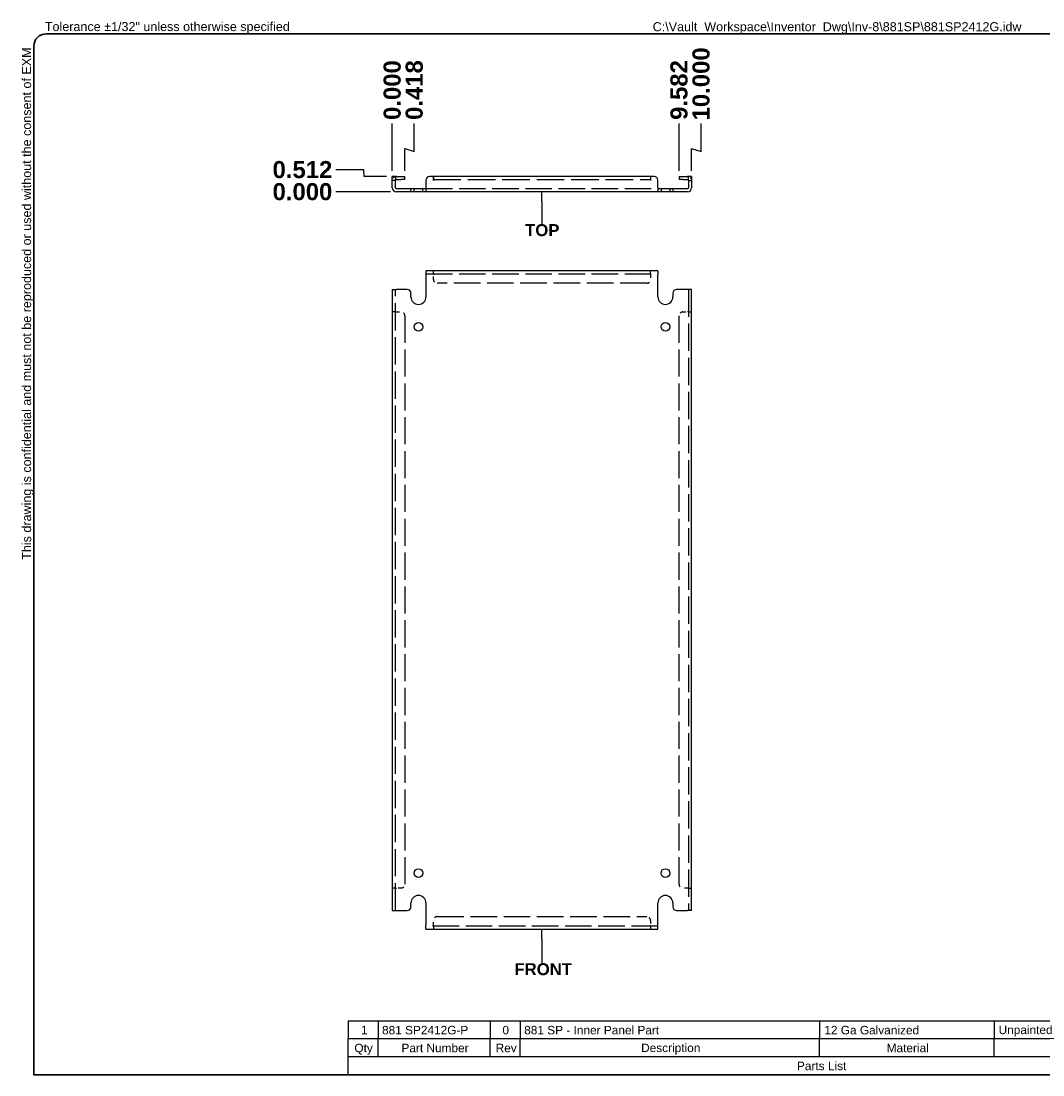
# Model space of a CAD drawing. Header units: inches. Extents: x 1.5 to 56.1, y 1.2 to 36.5.
# Tile 1 of 2: x 1.5 to 35.6, y 1.2 to 36.4. Entities that reach past the tile are written whole.
import ezdxf

# ---------------------------------------------------------------- set-up
doc = ezdxf.new("R2010")
doc.units = ezdxf.units.IN
doc.header["$LTSCALE"] = 4.761905
doc.header["$MEASUREMENT"] = 0
doc.linetypes.add('DASHED_SPACE', pattern=[0.2067, 0.1654, -0.0413])
doc.layers.get('0').update_dxf_attribs({"lineweight": 25})
for name, color, linetype, lineweight in [('Dimensions(ANSI)', 7, 'Continuous', 25), ('Hidden Edges(ANSI)', 7, 'DASHED_SPACE', 25), ('Sketch Geometry(ANSI)', 7, 'Continuous', 25), ('Symbols(ANSI)', 7, 'Continuous', 25), ('Visible Edges(ANSI)', 7, 'Continuous', 25)]:
    doc.layers.add(name, color=color, linetype=linetype, lineweight=lineweight)
doc.styles.add('Current-ANSI', font='arial.ttf')
doc.styles.add('Dimension-ANSI', font='arialbd.ttf')
doc.styles.add('Part List-ANSI', font='arial.ttf')
doc.dimstyles.new('INCH-ANSI', dxfattribs={"dimscale": 4.761905, "dimtxt": 0.12, "dimasz": 0.098425, "dimexe": 0.04, "dimexo": 0.04, "dimgap": 0.031496, "dimtad": 0, "dimtih": 1, "dimtoh": 1, "dimdec": 3, "dimrnd": 1e-08, "dimzin": 0, "dimdsep": 46, "dimtxsty": 'Dimension-ANSI', "dimcen": 0.09, "dimdle": 0.312, "dimclrd": 179, "dimclre": 179, "dimclrt": 7, "dimadec": 1, "dimazin": 0, "dimtfac": 1, "dimtdec": 3, "dimtofl": 0, "dimtmove": 0, "dimatfit": 3, "dimfxl": 1, "dimtolj": 1, "dimtzin": 4, "dimlwd": 25, "dimlwe": 25, "dimarcsym": 0})
doc.dimstyles.new('INCH-ANSI-VERTICAL', dxfattribs={"dimscale": 4.761905, "dimtxt": 0.12, "dimasz": 0.098425, "dimexe": 0.04, "dimexo": 0.04, "dimgap": 0.031496, "dimtad": 0, "dimtih": 1, "dimtoh": 1, "dimdec": 3, "dimrnd": 1e-08, "dimzin": 0, "dimdsep": 46, "dimtxsty": 'Dimension-ANSI', "dimcen": 0.09, "dimdle": 0.312, "dimclrd": 179, "dimclre": 179, "dimclrt": 7, "dimadec": 1, "dimazin": 0, "dimtfac": 1, "dimtdec": 3, "dimtofl": 0, "dimtmove": 0, "dimatfit": 3, "dimfxl": 1, "dimtolj": 1, "dimtzin": 4, "dimlwd": 25, "dimlwe": 25, "dimarcsym": 0})

# ---------------------------------------------------------------- blocks, each defined once
blk = doc.blocks.new('Parts List')
at = {"layer": 'Symbols(ANSI)'}
for p, q in [((13.023, 0.795), (3.548, 0.795)), ((3.548, 0.795), (3.548, 0.615)), ((3.848, 0.795), (3.848, 0.615)), ((4.973, 0.795), (4.973, 0.615)), ((5.273, 0.795), (5.273, 0.615)), ((8.273, 0.795), (8.273, 0.615)), ((10.023, 0.795), (10.023, 0.615)), ((11.523, 0.795), (11.523, 0.615)), ((13.023, 0.795), (13.023, 0.615)), ((13.023, 0.615), (3.548, 0.615)), ((3.548, 0.435), (3.548, 0.615)), ((3.848, 0.435), (3.848, 0.615)), ((4.973, 0.435), (4.973, 0.615)), ((5.273, 0.435), (5.273, 0.615)), ((8.273, 0.435), (8.273, 0.615)), ((10.023, 0.435), (10.023, 0.615)), ((11.523, 0.435), (11.523, 0.615)), ((13.023, 0.435), (13.023, 0.615)), ((3.548, 0.255), (3.548, 0.435)), ((13.023, 0.435), (3.548, 0.435)), ((13.023, 0.255), (13.023, 0.435)), ((13.023, 0.255), (3.548, 0.255))]:
    blk.add_line(p, q, dxfattribs=at)
at = {"layer": 'Symbols(ANSI)', "char_height": 0.085, "attachment_point": 7, "line_spacing_factor": 0.25, "style": 'Part List-ANSI'}
for s, insert in [('1', (3.678, 0.662)), ('881 SP2412G-P', (3.888, 0.66)), ('0', (5.095, 0.66)), ('881 SP - Inner Panel Part', (5.313, 0.66)), ('12 Ga Galvanized', (8.321, 0.66)), ('Unpainted', (10.068, 0.638)), ('Galvanized', (11.565, 0.66)), ('Qty', (3.611, 0.456)), ('Part Number', (4.083, 0.481)), ('Rev', (5.027, 0.481)), ('Description', (6.485, 0.458)), ('Material', (8.946, 0.481)), ('Color', (10.637, 0.48)), ('Finish', (12.125, 0.481)), ('Parts List', (8.047, 0.301))]:
    blk.add_mtext(s, dxfattribs=dict(at, insert=insert))
blk = doc.blocks.new('Datum Identifier1')
at = {"layer": 'Symbols(ANSI)', "color": 7, "linetype": 'Continuous', "lineweight": 25}
for p, q in [((5.491, 1.617), (5.491, 1.716)), ((5.491, 1.617), (5.491, 1.561)), ((5.491, 1.561), (5.491, 1.377))]:
    blk.add_line(p, q, dxfattribs=at)
at = {"layer": 'Symbols(ANSI)', "color": 7, "insert": (5.215, 1.253), "char_height": 0.12, "attachment_point": 7, "line_spacing_factor": 0.25, "style": 'Dimension-ANSI'}
blk.add_mtext('FRONT', dxfattribs=at)
blk = doc.blocks.new('Datum Identifier2')
at = {"layer": 'Symbols(ANSI)', "color": 7, "linetype": 'Continuous', "lineweight": 25}
for p, q in [((5.491, 9.01), (5.491, 9.108)), ((5.491, 9.01), (5.491, 8.97)), ((5.491, 8.97), (5.491, 8.786))]:
    blk.add_line(p, q, dxfattribs=at)
at = {"layer": 'Symbols(ANSI)', "color": 7, "insert": (5.322, 8.662), "char_height": 0.12, "attachment_point": 7, "line_spacing_factor": 0.25, "style": 'Dimension-ANSI'}
blk.add_mtext('TOP', dxfattribs=at)
blk = doc.blocks.new('*D12')
at = {"layer": 'Defpoints', "color": 0, "linetype": 'Continuous', "transparency": 16777216}
for p in [(13.871, 33.009), (13.871, 31.236), (13.871, 31.236)]:
    blk.add_point(p, dxfattribs=at)
at = {"layer": 'Dimensions(ANSI)', "color": 179, "linetype": 'Continuous', "lineweight": 25, "transparency": 16777216}
blk.add_line((13.871, 31.427), (13.871, 33.009), dxfattribs=at)
at = {"layer": 'Dimensions(ANSI)', "color": 7, "linetype": 'Continuous', "lineweight": 25, "transparency": 16777216, "insert": (13.871, 34.122), "char_height": 0.5714, "attachment_point": 5, "rotation": 90, "style": 'Dimension-ANSI'}
blk.add_mtext('\\A1;0.000', dxfattribs=at)
blk = doc.blocks.new('*D13')
at = {"layer": 'Defpoints', "color": 0, "linetype": 'Continuous', "transparency": 16777216}
for p in [(14.608, 33.009), (13.871, 31.236), (14.289, 31.236)]:
    blk.add_point(p, dxfattribs=at)
at = {"layer": 'Dimensions(ANSI)', "color": 179, "linetype": 'Continuous', "lineweight": 25, "transparency": 16777216}
for p, q in [((14.608, 32.072), (14.608, 33.009)), ((14.289, 31.427), (14.289, 32.174)), ((14.289, 32.174), (14.608, 32.072))]:
    blk.add_line(p, q, dxfattribs=at)
at = {"layer": 'Dimensions(ANSI)', "color": 7, "linetype": 'Continuous', "lineweight": 25, "transparency": 16777216, "insert": (14.608, 34.123), "char_height": 0.5714, "attachment_point": 5, "rotation": 90, "style": 'Dimension-ANSI'}
blk.add_mtext('\\A1;0.418', dxfattribs=at)
blk = doc.blocks.new('*D14')
at = {"layer": 'Defpoints', "color": 0, "linetype": 'Continuous', "transparency": 16777216}
for p in [(23.453, 33.009), (13.871, 31.236), (23.453, 31.236)]:
    blk.add_point(p, dxfattribs=at)
at = {"layer": 'Dimensions(ANSI)', "color": 179, "linetype": 'Continuous', "lineweight": 25, "transparency": 16777216}
blk.add_line((23.453, 31.427), (23.453, 33.009), dxfattribs=at)
at = {"layer": 'Dimensions(ANSI)', "color": 7, "linetype": 'Continuous', "lineweight": 25, "transparency": 16777216, "insert": (23.453, 34.125), "char_height": 0.5714, "attachment_point": 5, "rotation": 90, "style": 'Dimension-ANSI'}
blk.add_mtext('\\A1;9.582', dxfattribs=at)
blk = doc.blocks.new('*D15')
at = {"layer": 'Defpoints', "color": 0, "linetype": 'Continuous', "transparency": 16777216}
for p in [(24.19, 33.009), (13.871, 31.236), (23.871, 31.236)]:
    blk.add_point(p, dxfattribs=at)
at = {"layer": 'Dimensions(ANSI)', "color": 179, "linetype": 'Continuous', "lineweight": 25, "transparency": 16777216}
for p, q in [((24.19, 32.072), (24.19, 33.009)), ((23.871, 31.427), (23.871, 32.174)), ((23.871, 32.174), (24.19, 32.072))]:
    blk.add_line(p, q, dxfattribs=at)
at = {"layer": 'Dimensions(ANSI)', "color": 7, "linetype": 'Continuous', "lineweight": 25, "transparency": 16777216, "insert": (24.19, 34.329), "char_height": 0.5714, "attachment_point": 5, "rotation": 90, "style": 'Dimension-ANSI'}
blk.add_mtext('\\A1;10.000', dxfattribs=at)
blk = doc.blocks.new('*D20')
at = {"layer": 'Defpoints', "color": 0, "linetype": 'Continuous', "transparency": 16777216}
for p in [(11.982, 30.724), (14.007, 30.724), (14.007, 30.724)]:
    blk.add_point(p, dxfattribs=at)
at = {"layer": 'Dimensions(ANSI)', "color": 179, "linetype": 'Continuous', "lineweight": 25, "transparency": 16777216}
blk.add_line((13.817, 30.724), (11.982, 30.724), dxfattribs=at)
at = {"layer": 'Dimensions(ANSI)', "color": 7, "linetype": 'Continuous', "lineweight": 25, "transparency": 16777216, "insert": (10.87, 30.724), "char_height": 0.5714, "attachment_point": 5, "style": 'Dimension-ANSI'}
blk.add_mtext('\\A1;0.000', dxfattribs=at)
blk = doc.blocks.new('*D21')
at = {"layer": 'Defpoints', "color": 0, "linetype": 'Continuous', "transparency": 16777216}
for p in [(11.982, 31.461), (13.871, 31.236), (14.007, 30.724)]:
    blk.add_point(p, dxfattribs=at)
at = {"layer": 'Dimensions(ANSI)', "color": 179, "linetype": 'Continuous', "lineweight": 25, "transparency": 16777216}
for p, q in [((12.919, 31.461), (11.982, 31.461)), ((12.934, 31.236), (12.919, 31.461)), ((13.681, 31.236), (12.934, 31.236))]:
    blk.add_line(p, q, dxfattribs=at)
at = {"layer": 'Dimensions(ANSI)', "color": 7, "linetype": 'Continuous', "lineweight": 25, "transparency": 16777216, "insert": (10.87, 31.461), "char_height": 0.5714, "attachment_point": 5, "style": 'Dimension-ANSI'}
blk.add_mtext('\\A1;0.512', dxfattribs=at)
blk = doc.blocks.new('Borders EXM - B (Inch)')
at = {"layer": 'Sketch Geometry(ANSI)', "linetype": 'Continuous', "lineweight": 35}
for p, q in [((16.398, 10.692), (0.523, 10.692)), ((0.398, 10.567), (0.398, 0.255)), ((0.398, 0.255), (16.398, 0.255))]:
    blk.add_line(p, q, dxfattribs=at)
blk.add_arc((0.523, 10.567), 0.125, 90, 180, dxfattribs=at)
at = {"layer": 'Symbols(ANSI)', "color": 7, "insert": (0.509, 10.692), "char_height": 0.09, "attachment_point": 7, "style": 'Current-ANSI'}
blk.add_mtext('Tolerance ±1/32" unless otherwise specified', dxfattribs=at)
at = {"layer": 'Symbols(ANSI)', "color": 7, "insert": (0.398, 5.419), "char_height": 0.09, "attachment_point": 7, "rotation": 90, "style": 'Current-ANSI'}
blk.add_mtext('This drawing is confidential and must not be reproduced or used without the consent of EXM', dxfattribs=at)
at = {"layer": 'Symbols(ANSI)', "color": 7, "style": 'Current-ANSI'}
blk.add_attdef('FILENAME_AND_PATH_001', (6.601, 10.718), '', height=0.09, dxfattribs=at)

msp = doc.modelspace()

# ---------------------------------------------------------------- linework, layer by layer
at = {"layer": 'Hidden Edges(ANSI)', "ltscale": 0.059898}
for p, q in [((13.9764, 31.1001), (13.8714, 31.1001)), ((23.7664, 31.1001), (23.8714, 31.1001)), ((14.6014, 30.7243), (14.6014, 30.8293)), ((14.8914, 30.7243), (14.8914, 30.8293)), ((22.8514, 30.8293), (22.8514, 30.7243)), ((23.1414, 30.8293), (23.1414, 30.7243)), ((15.2462, 27.9783), (15.2462, 28.0833)), ((15.2464, 27.9783), (15.2464, 28.0833)), ((22.4964, 27.9783), (22.4964, 28.0833)), ((22.4966, 27.9783), (22.4966, 28.0833)), ((13.9764, 26.7085), (13.8714, 26.7085)), ((13.9764, 26.7083), (13.8714, 26.7083)), ((23.7664, 26.7085), (23.8714, 26.7085)), ((23.7664, 26.7083), (23.8714, 26.7083)), ((13.9764, 7.4583), (13.8714, 7.4583)), ((13.9764, 7.4581), (13.8714, 7.4581)), ((23.7664, 7.4583), (23.8714, 7.4583)), ((23.7664, 7.4581), (23.8714, 7.4581)), ((15.2462, 6.1883), (15.2462, 6.0833)), ((15.2464, 6.1883), (15.2464, 6.0833)), ((22.4964, 6.1883), (22.4964, 6.0833)), ((22.4966, 6.1883), (22.4966, 6.0833))]:
    msp.add_line(p, q, dxfattribs=at)
at = {"layer": 'Hidden Edges(ANSI)', "ltscale": 1.169166}
msp.add_line((15.2464, 31.1313), (22.4964, 31.1313), dxfattribs=at)
at = {"layer": 'Hidden Edges(ANSI)', "ltscale": 1.124819}
for p, q in [((14.9964, 30.8293), (22.7464, 30.8293)), ((14.9964, 27.9783), (22.7464, 27.9783)), ((22.7464, 6.1883), (14.9964, 6.1883))]:
    msp.add_line(p, q, dxfattribs=at)
at = {"layer": 'Hidden Edges(ANSI)', "ltscale": 0.027725}
for p, q in [((15.2464, 27.9783), (15.2464, 27.9473)), ((22.4964, 27.9783), (22.4964, 27.9473)), ((13.9764, 26.7083), (14.0074, 26.7083)), ((23.7664, 26.7083), (23.7354, 26.7083)), ((13.9764, 7.4583), (14.0074, 7.4583)), ((23.7664, 7.4583), (23.7354, 7.4583)), ((15.2464, 6.1883), (15.2464, 6.2193)), ((22.4964, 6.1883), (22.4964, 6.2193))]:
    msp.add_line(p, q, dxfattribs=at)
at = {"layer": 'Hidden Edges(ANSI)', "ltscale": 0.089611}
for p, q in [((15.2464, 27.7903), (15.2464, 27.9473)), ((22.4964, 27.9473), (22.4964, 27.7903)), ((14.0074, 26.7083), (14.1644, 26.7083)), ((23.5784, 26.7083), (23.7354, 26.7083)), ((14.1644, 7.4583), (14.0074, 7.4583)), ((23.7354, 7.4583), (23.5784, 7.4583)), ((15.2464, 6.2193), (15.2464, 6.3763)), ((22.4964, 6.3763), (22.4964, 6.2193))]:
    msp.add_line(p, q, dxfattribs=at)
at = {"layer": 'Hidden Edges(ANSI)', "ltscale": 1.12885}
for p, q in [((22.3714, 27.6653), (15.3714, 27.6653)), ((15.3714, 6.5013), (22.3714, 6.5013))]:
    msp.add_line(p, q, dxfattribs=at)
at = {"layer": 'Hidden Edges(ANSI)', "ltscale": 1.158312}
for p, q in [((13.9764, 6.7083), (13.9764, 27.4583)), ((23.7664, 27.4583), (23.7664, 6.7083))]:
    msp.add_line(p, q, dxfattribs=at)
at = {"layer": 'Hidden Edges(ANSI)', "ltscale": 1.149008}
for p, q in [((14.2894, 26.5833), (14.2894, 7.5833)), ((23.4534, 7.5833), (23.4534, 26.5833))]:
    msp.add_line(p, q, dxfattribs=at)
at = {"layer": 'Hidden Edges(ANSI)', "ltscale": 0.104098}
for centre, start, end in [((14.0074, 31.1003), 103.17589, 180), ((23.7354, 31.1003), 0, 76.82411)]:
    msp.add_arc(centre, 0.136, start, end, dxfattribs=at)
at = {"layer": 'Hidden Edges(ANSI)', "ltscale": 0.112096}
for centre, start, end in [((15.3714, 27.7903), 180, 270), ((22.3714, 27.7903), 270, 0), ((14.1644, 26.5833), 0, 90), ((23.5784, 26.5833), 90, 180), ((14.1644, 7.5833), 270, 0), ((23.5784, 7.5833), 180, 270), ((15.3714, 6.3763), 90, 180), ((22.3714, 6.3763), 0, 90)]:
    msp.add_arc(centre, 0.125, start, end, dxfattribs=at)
at = {"layer": 'Visible Edges(ANSI)'}
for p, q in [((13.8714, 31.1113), (13.8714, 31.2363)), ((13.9764, 31.2363), (13.8714, 31.2363)), ((13.8714, 30.8603), (13.8714, 31.1113)), ((13.9764, 31.2363), (13.9764, 31.1113)), ((13.9764, 30.8603), (13.9764, 31.1113)), ((14.0074, 31.2363), (14.1644, 31.2363)), ((14.0074, 31.1313), (14.1644, 31.1313)), ((14.1644, 31.2363), (14.2894, 31.2363)), ((14.2894, 31.1313), (14.1644, 31.1313)), ((14.2894, 31.1313), (14.2894, 31.2363)), ((14.9964, 31.1113), (14.9964, 30.8603)), ((15.2462, 31.2363), (15.1214, 31.2363)), ((15.2462, 31.1001), (15.2462, 31.2363)), ((15.2464, 31.1001), (15.2462, 31.1001)), ((22.4964, 31.2363), (15.2464, 31.2363)), ((15.2464, 31.2363), (15.2464, 31.1003)), ((15.2464, 31.1003), (15.2464, 31.1001)), ((22.4964, 31.2363), (22.4964, 31.1003)), ((22.4964, 31.1001), (22.4964, 31.1003)), ((22.4966, 31.1001), (22.4964, 31.1001)), ((22.6214, 31.2363), (22.4966, 31.2363)), ((22.4966, 31.2363), (22.4966, 31.1001)), ((22.7464, 30.8603), (22.7464, 31.1113)), ((23.4534, 31.2363), (23.5784, 31.2363)), ((23.4534, 31.2363), (23.4534, 31.1313)), ((23.5784, 31.1313), (23.4534, 31.1313)), ((23.5784, 31.2363), (23.7354, 31.2363)), ((23.5784, 31.1313), (23.7354, 31.1313)), ((23.7664, 31.1113), (23.7664, 31.2363)), ((23.8714, 31.2363), (23.7664, 31.2363)), ((23.7664, 31.1113), (23.7664, 30.8603)), ((23.8714, 31.2363), (23.8714, 31.1113)), ((23.8714, 31.1113), (23.8714, 30.8603)), ((14.0074, 30.8293), (14.3714, 30.8293)), ((14.3714, 30.7243), (14.0074, 30.7243)), ((14.3714, 30.8293), (14.4964, 30.8293)), ((14.4964, 30.7243), (14.3714, 30.7243)), ((14.4964, 30.7243), (14.4964, 30.8293)), ((14.4964, 30.8293), (14.9964, 30.8293)), ((14.9964, 30.7243), (14.4964, 30.7243)), ((14.9964, 30.8603), (14.9964, 30.7243)), ((22.7464, 30.7243), (14.9964, 30.7243)), ((22.7464, 30.8603), (22.7464, 30.7243)), ((22.7464, 30.8293), (23.2464, 30.8293)), ((23.2464, 30.7243), (22.7464, 30.7243)), ((23.2464, 30.8293), (23.3714, 30.8293)), ((23.2464, 30.8293), (23.2464, 30.7243)), ((23.3714, 30.7243), (23.2464, 30.7243)), ((23.3714, 30.8293), (23.7354, 30.8293)), ((23.7354, 30.7243), (23.3714, 30.7243)), ((22.7464, 28.0833), (14.9964, 28.0833)), ((14.9964, 28.0833), (14.9964, 27.9473)), ((14.9964, 27.9473), (14.9964, 27.2083)), ((22.7464, 28.0833), (22.7464, 27.9473)), ((22.7464, 27.2083), (22.7464, 27.9473)), ((13.8714, 27.4583), (14.0074, 27.4583)), ((13.8714, 27.4583), (13.8714, 6.7083)), ((14.3714, 27.4583), (14.0074, 27.4583)), ((14.4964, 27.2083), (14.4964, 27.3333)), ((23.2464, 27.3333), (23.2464, 27.2083)), ((23.7354, 27.4583), (23.3714, 27.4583)), ((23.8714, 27.4583), (23.7354, 27.4583)), ((23.8714, 6.7083), (23.8714, 27.4583)), ((13.8714, 6.7083), (14.0074, 6.7083)), ((14.0074, 6.7083), (14.3714, 6.7083)), ((14.4964, 6.8333), (14.4964, 6.9583)), ((14.9964, 6.9583), (14.9964, 6.2193)), ((22.7464, 6.2193), (22.7464, 6.9583)), ((23.2464, 6.9583), (23.2464, 6.8333)), ((23.3714, 6.7083), (23.7354, 6.7083)), ((23.8714, 6.7083), (23.7354, 6.7083)), ((14.9964, 6.0833), (14.9964, 6.2193)), ((14.9964, 6.0833), (22.7464, 6.0833)), ((22.7464, 6.0833), (22.7464, 6.2193))]:
    msp.add_line(p, q, dxfattribs=at)
for centre in [(14.7464, 26.2083), (22.9964, 26.2083), (14.7464, 7.9583), (22.9964, 7.9583)]:
    msp.add_circle(centre, 0.145, dxfattribs=at)
for centre, radius, start, end in [((14.0074, 31.1003), 0.136, 90, 103.17589), ((14.0074, 31.1003), 0.031, 90, 180), ((15.1214, 31.1113), 0.125, 90, 180), ((22.6214, 31.1113), 0.125, 0, 90), ((23.7354, 31.1003), 0.136, 76.82411, 90), ((23.7354, 31.1003), 0.031, 0, 90), ((14.0074, 30.8603), 0.136, 180, 270), ((14.0074, 30.8603), 0.031, 180, 270), ((23.7354, 30.8603), 0.136, 270, 0), ((23.7354, 30.8603), 0.031, 270, 0), ((14.3714, 27.3333), 0.125, 0, 90), ((14.7464, 27.2083), 0.25, 180, 0), ((22.9964, 27.2083), 0.25, 180, 0), ((23.3714, 27.3333), 0.125, 90, 180), ((14.7464, 6.9583), 0.25, 0, 180), ((22.9964, 6.9583), 0.25, 0, 180), ((14.3714, 6.8333), 0.125, 270, 0), ((23.3714, 6.8333), 0.125, 180, 270)]:
    msp.add_arc(centre, radius, start, end, dxfattribs=at)

# ---------------------------------------------------------------- block references
at = {"xscale": 3.333333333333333, "yscale": 3.333333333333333, "zscale": 3.333333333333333}
msp.add_blockref('Borders EXM - B (Inch)', (0.5684, 0.3636), dxfattribs=at).add_auto_attribs({'FILENAME_AND_PATH_001': 'C:\\Vault_Workspace\\Inventor_Dwg\\Inv-8\\881SP\\881SP2412G.idw'})
at = {"layer": 'Symbols(ANSI)', "xscale": 3.333333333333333, "yscale": 3.333333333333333, "zscale": 3.333333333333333}
for name in ['Datum Identifier2', 'Datum Identifier1', 'Parts List']:
    msp.add_blockref(name, (0.5684, 0.3636), dxfattribs=at)

# ---------------------------------------------------------------- dimensions: what is measured, and where the dimension line sits
at = {"layer": 'Dimensions(ANSI)', "color": 179, "linetype": 'Continuous', "lineweight": 25, "true_color": 0x262658}
for feature_location, offset, dtype, origin, dimstyle, override, picture, middle in [((23.8714, 31.2363), (0.3185, 1.773), 1, (13.8714, 31.2363), 'INCH-ANSI-VERTICAL', {"dimgap": 0.031496, "dimtad": 0, "dimdec": 3, "dimlfac": 1, "dimtol": 0, "dimlim": 0, "dimtp": 0, "dimtm": 0, "dimtdec": 3}, '*D15', (24.1899, 34.3288)), ((13.8714119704, 31.2362873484), (0, 1.7730139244), 1, (13.8714119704, 31.2362873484), 'INCH-ANSI-VERTICAL', {"dimgap": 0.031496, "dimtad": 0, "dimdec": 3, "dimlfac": 0.7, "dimtol": 0, "dimlim": 0, "dimtp": 0, "dimtm": 0, "dimtdec": 3}, '*D12', (13.8714119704, 34.1216680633)), ((23.4534, 31.2363), (0, 1.773), 1, (13.8714, 31.2363), 'INCH-ANSI-VERTICAL', {"dimgap": 0.031496, "dimtad": 0, "dimdec": 3, "dimlfac": 1, "dimtol": 0, "dimlim": 0, "dimtp": 0, "dimtm": 0, "dimtdec": 3}, '*D14', (23.4534, 34.1254)), ((14.2894, 31.2363), (0.3185, 1.773), 1, (13.8714, 31.2363), 'INCH-ANSI-VERTICAL', {"dimgap": 0.031496, "dimtad": 0, "dimdec": 3, "dimlfac": 1, "dimtol": 0, "dimlim": 0, "dimtp": 0, "dimtm": 0, "dimtdec": 3}, '*D13', (14.6079, 34.1234)), ((13.8714, 31.2363), (-1.8895, 0.2243), 0, (14.0074, 30.7243), 'INCH-ANSI', {"dimgap": 0.031496, "dimtad": 0, "dimdec": 3, "dimlfac": 1, "dimtol": 0, "dimlim": 0, "dimtp": 0, "dimtm": 0, "dimtdec": 3}, '*D21', (10.87, 31.4606)), ((14.0074119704, 30.7242873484), (-2.0254811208, 0), 0, (14.0074119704, 30.7242873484), 'INCH-ANSI', {"dimgap": 0.031496, "dimtad": 0, "dimdec": 3, "dimlfac": 0.7, "dimtol": 0, "dimlim": 0, "dimtp": 0, "dimtm": 0, "dimtdec": 3}, '*D20', (10.8695640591, 30.7242873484))]:
    dim = msp.add_ordinate_dim(feature_location=feature_location, offset=offset, dtype=dtype, origin=origin, dimstyle=dimstyle, override=override, dxfattribs=at)
    dim.commit()
    dim.dimension.update_dxf_attribs({"geometry": picture, "text_midpoint": middle})

doc.saveas('drawing.dxf')
